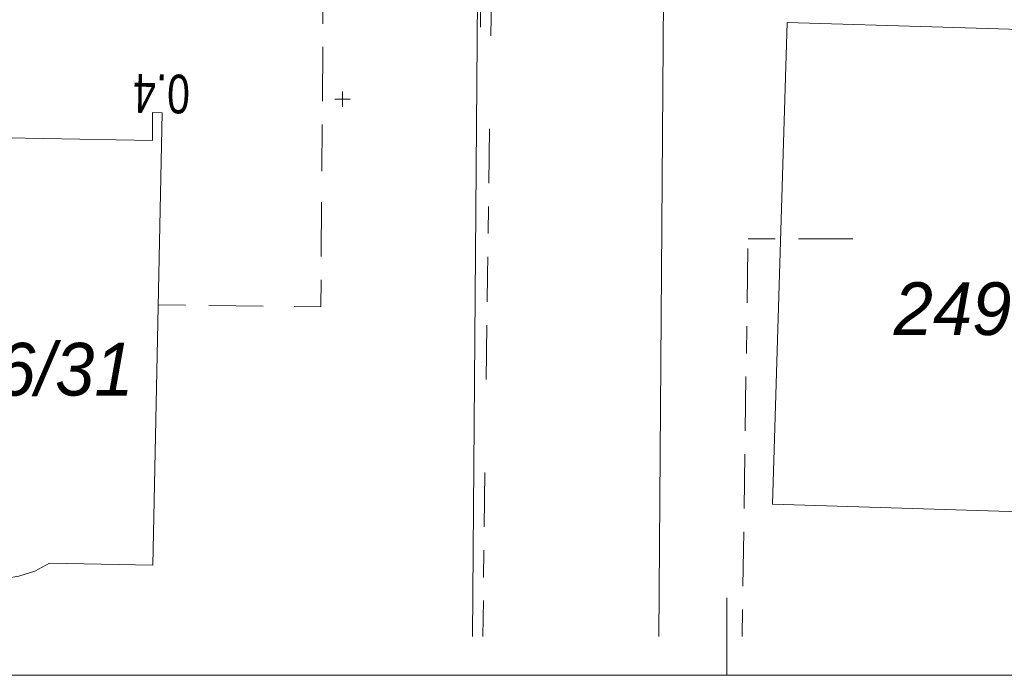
# Model space of a CAD drawing. Header units: metres. Extents: x -457068 to -456753, y -1111244 to -1111169.
# Tile 6 of 19: x -456985 to -456954, y -1111244 to -1111222. Entities that reach past the tile are written whole.
import ezdxf
from ezdxf.enums import TextEntityAlignment as Align

# ---------------------------------------------------------------- set-up
doc = ezdxf.new("R2010")
doc.units = ezdxf.units.M
doc.header["$MEASUREMENT"] = 0
for name, pattern in [('6.1622', [40, 3.5, -3, 7, -3, 3.5, 3.5, -3, 7, -3, 3.5]), ('6.2322', [40, 3.5, -3, 7, -4, 6, -3, 7, -3, 3.5]), ('6.6022', [39, 3.5, -3, 7, -6, -6, 7, -3, 3.5])]:
    doc.linetypes.add(name, pattern=pattern)
doc.layers.get('0').update_dxf_attribs({"lineweight": 13})
for name, color, linetype, lineweight in [('HRANICE', 7, 'Continuous', 13), ('Hranice parcel', 9, 'Continuous', 13), ('IS_CEZ_NN_PODZ', 1, '6.6022', 0), ('IS_SMVAK_KANAL_SPL_TRASA', 32, '6.2322', 0), ('IS_SMVAK_VODA_TRASA', 5, '6.1622', 0), ('Parcelní čísla', 9, 'Continuous', 13), ('RAMECEK', 7, 'Continuous', 0), ('SIT', 5, 'Continuous', 13), ('STANIČENÍ', 1, 'Continuous', 13)]:
    doc.layers.add(name, color=color, linetype=linetype, lineweight=lineweight)
doc.styles.add('Style-Arial', font='arial.ttf')
doc.styles.add('Style-cs_Italics', font='cs_Italics.shx')

# ---------------------------------------------------------------- blocks, each defined once
blk = doc.blocks.new('SIT')
at = {"color": 0, "linetype": 'ByBlock', "lineweight": -2}
for p, q in [((-1, 0), (1, 0)), ((0, 1), (0, -1))]:
    blk.add_line(p, q, dxfattribs=at)

msp = doc.modelspace()

# ---------------------------------------------------------------- linework, layer by layer
at = {"layer": 'HRANICE', "ltscale": 0.25}
msp.add_line((-456970.56, -1111220.879), (-456970.552, -1111222.683), dxfattribs=at)
at = {"layer": 'Hranice parcel', "ltscale": 0.25}
for p, q in [((-456970.809, -1111242.314), (-456970.6, -1111214.49)), ((-456964.6, -1111214.62), (-456964.813, -1111242.314))]:
    msp.add_line(p, q, dxfattribs=at)
at = {"layer": 'Hranice parcel', "ltscale": 0.25, "flags": 128}
for points in [[(-456960.67, -1111222.53), (-456945.63, -1111222.98), (-456946.11, -1111238.51), (-456946.28, -1111238.51), (-456946.39, -1111242.02), (-456953.28, -1111241.82), (-456953.16, -1111238.3), (-456961.15, -1111238.05), (-456960.67, -1111222.53)], [(-456987.85, -1111239.84), (-456991.15, -1111239.78), (-456990.97, -1111232.39), (-456994.23, -1111232.34), (-456994.1, -1111225.52), (-456990.83, -1111225.6), (-456990.84, -1111225.21), (-456985.81, -1111225.34), (-456985.81, -1111226.24), (-456981.12, -1111226.33), (-456981.12, -1111225.43), (-456980.81, -1111225.44), (-456981.11, -1111240.01), (-456984.44, -1111239.95)], [(-456984.44, -1111239.95), (-456984.918, -1111240.207), (-456985.435, -1111240.372), (-456985.808, -1111240.429), (-456986.351, -1111240.427), (-456986.884, -1111240.325), (-456987.39, -1111240.128), (-456987.85, -1111239.84)]]:
    msp.add_lwpolyline(points, dxfattribs=at)
at = {"layer": 'IS_CEZ_NN_PODZ', "ltscale": 0.25}
msp.add_lwpolyline([(-456970.173, -1111219.58), (-456970.331, -1111230.658), (-456970.478, -1111242.314)], dxfattribs=at)
at = {"layer": 'IS_SMVAK_KANAL_SPL_TRASA', "ltscale": 0.25}
msp.add_lwpolyline([(-456980.937, -1111231.629), (-456975.697, -1111231.69), (-456975.57, -1111213.32)], dxfattribs=at)
at = {"layer": 'IS_SMVAK_VODA_TRASA', "ltscale": 0.25}
msp.add_lwpolyline([(-456962.125, -1111242.314), (-456961.936, -1111229.496), (-456958.329, -1111229.496)], dxfattribs=at)
at = {"layer": 'RAMECEK', "ltscale": 0.25}
for p in [(-456962.615, -1111242.314), (-456962.615, -1111243.564)]:
    msp.add_line(p, (-456962.615, -1111241.064), dxfattribs=at)
at = {"layer": 'RAMECEK', "ltscale": 0.25, "flags": 128}
msp.add_lwpolyline([(-457067.615, -1111243.564), (-456752.615, -1111243.564), (-456752.615, -1111169.314), (-457067.615, -1111169.314)], close=True, dxfattribs=at)

# ---------------------------------------------------------------- block references
at = {"layer": 'SIT', "ltscale": 0.25, "xscale": 0.25, "yscale": 0.25, "zscale": 0.25}
msp.add_blockref('SIT', (-456975, -1111225), dxfattribs=at)

# ---------------------------------------------------------------- texts
at = {"layer": 'Parcelní čísla', "style": 'Style-cs_Italics'}
for s, p in [('2496/45', (-456953.134, -1111232.6)), ('2496/31', (-456985.842, -1111234.55))]:
    msp.add_text(s, height=1.7, dxfattribs=at).set_placement(p, align=Align.CENTER)
at = {"layer": 'STANIČENÍ', "insert": (-456980.833, -1111224.815), "char_height": 1.25, "attachment_point": 5, "rotation": 179.147, "line_spacing_factor": 1.08, "style": 'Style-Arial'}
msp.add_mtext('\\H1x;\\W0.752;0.4', dxfattribs=at)

doc.saveas('drawing.dxf')
